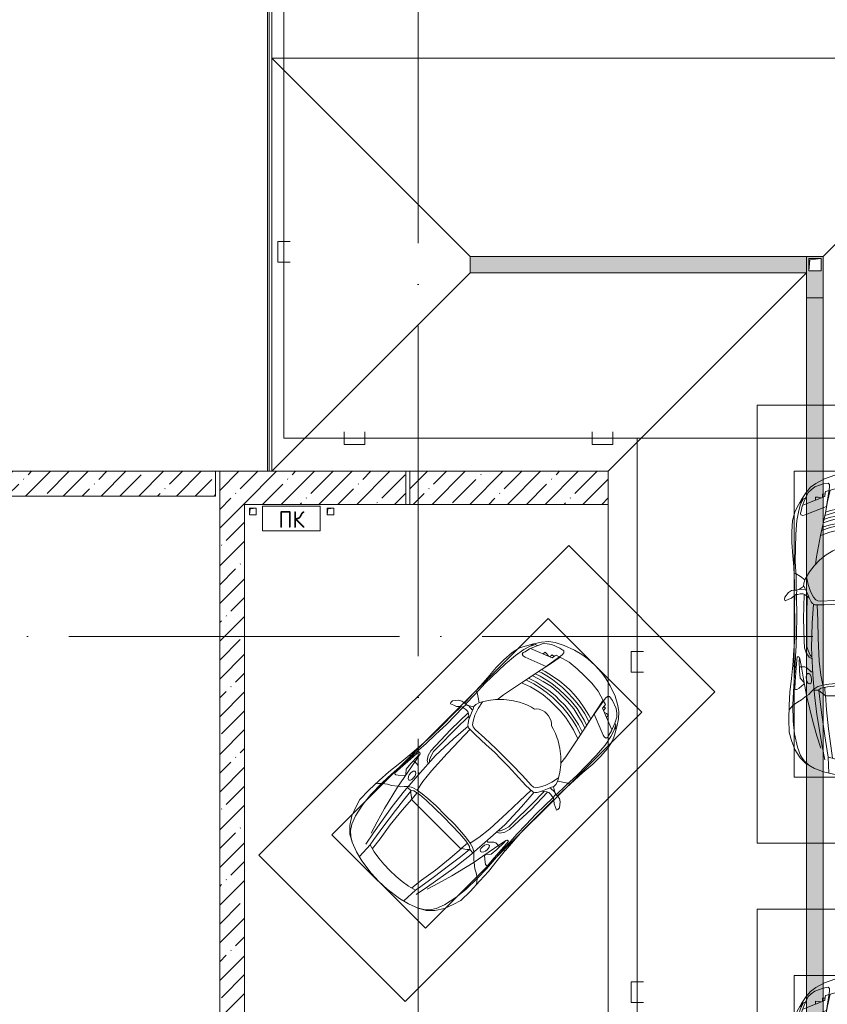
# Model space of a CAD drawing. Header units: millimetres. Extents: x -32229 to 169101, y -13689 to 125138.
# Tile 212 of 256: x 81785 to 91555, y 23700 to 35615. Entities that reach past the tile are written whole.
import ezdxf

# ---------------------------------------------------------------- set-up
doc = ezdxf.new("R2010")
doc.units = ezdxf.units.MM
doc.linetypes.add('ADSK_Линия сетки', pattern=[5000, 4000, -500, 0, -500])
for name, color, linetype, lineweight in [('A-____-NOTE-TEXT', 5, 'Continuous', 18), ('A-DETL-GENF-OTLN', 7, 'Continuous', 18), ('A-FLOR-____-OTLN', 7, 'Continuous', 18), ('A-GENM-____-OTLN', 7, 'Continuous', 18), ('A-WALL-____-MCUT', 7, 'Continuous', 40), ('A-WALL-____-PATT', 7, 'Continuous', 40), ('C-PRKG-____-OTLN', 7, 'Continuous', 18), ('M-EQPM-____-OTLN', 7, 'Continuous', 18), ('S-GRID-____-OTLN', 7, 'Continuous', 9)]:
    doc.layers.add(name, color=color, linetype=linetype, lineweight=lineweight)
doc.layers.add('A-DETL-____-OTLN', color=7, linetype='Continuous', lineweight=9, true_color=0x00a600)
doc.styles.add('GOST Common', font='GOST_Common.ttf', dxfattribs={"height": 200})
pattern_1 = [(45, (0, 0), (-228.0985, 228.0985), []), (45, (228.1, 0), (-228.0985, 228.0985), [403.225, -80.645, 6.706, -73.939])]

# ---------------------------------------------------------------- blocks, each defined once
blk = doc.blocks.new('АР_Машиноместо - 4900x2400_М__5300х2500_-V11--01 ЭМ')
at = {"layer": 'A-DETL-GENF-OTLN', "color": 253, "lineweight": 13, "true_color": 0xaaaaaa}
for p, q in [((1044, -819), (943, -845)), ((1133, -806), (1044, -819)), ((1250, -800), (1133, -806)), ((1250, -800), (1367, -806)), ((1367, -806), (1456, -819)), ((1456, -819), (1557, -845)), ((712, -946), (647, -993)), ((800, -953), (701, -989)), ((816, -891), (712, -946)), ((859, -944), (800, -953)), ((943, -845), (816, -891)), ((878, -959), (859, -944)), ((1557, -845), (1684, -891)), ((1622, -959), (1641, -944)), ((1641, -944), (1700, -953)), ((1684, -891), (1788, -946)), ((1700, -953), (1799, -989)), ((1788, -946), (1853, -993)), ((593, -1057), (539, -1140)), ((618, -1057), (587, -1126)), ((647, -993), (593, -1057)), ((655, -1024), (618, -1057)), ((701, -989), (655, -1024)), ((841, -1226), (878, -991)), ((883, -1027), (854, -1167)), ((1000, -994), (871, -1031)), ((878, -991), (878, -959)), ((1127, -980), (1000, -994)), ((1250, -978), (1127, -980)), ((1250, -978), (1373, -980)), ((1373, -980), (1500, -994)), ((1500, -994), (1629, -1031)), ((1617, -1027), (1646, -1167)), ((1622, -991), (1622, -959)), ((1659, -1226), (1622, -991)), ((1799, -989), (1845, -1024)), ((1845, -1024), (1882, -1057)), ((1853, -993), (1907, -1057)), ((1882, -1057), (1913, -1126)), ((1907, -1057), (1961, -1140)), ((539, -1140), (487, -1232)), ((540, -1160), (516, -1180)), ((561, -1133), (540, -1160)), ((587, -1126), (548, -1220)), ((589, -1122), (561, -1133)), ((854, -1167), (827, -1301)), ((1646, -1167), (1673, -1301)), ((1911, -1122), (1939, -1133)), ((1913, -1126), (1952, -1220)), ((1939, -1133), (1960, -1160)), ((1960, -1160), (1984, -1180)), ((1961, -1140), (2013, -1232)), ((456, -1296), (431, -1397)), ((487, -1232), (456, -1296)), ((535, -1281), (527, -1305)), ((527, -1305), (532, -1326)), ((548, -1220), (535, -1281)), ((581, -1327), (841, -1226)), ((827, -1301), (770, -1576)), ((876, -1279), (828, -1294)), ((925, -1302), (859, -1321)), ((979, -1255), (876, -1279)), ((1007, -1284), (925, -1302)), ((1084, -1236), (979, -1255)), ((1084, -1275), (1007, -1284)), ((1183, -1227), (1084, -1236)), ((1159, -1268), (1084, -1275)), ((1250, -1309), (1148, -1312)), ((1250, -1267), (1159, -1268)), ((1250, -1224), (1183, -1227)), ((1250, -1224), (1317, -1227)), ((1250, -1267), (1341, -1268)), ((1250, -1309), (1352, -1312)), ((1317, -1227), (1416, -1236)), ((1341, -1268), (1416, -1275)), ((1416, -1236), (1521, -1255)), ((1416, -1275), (1493, -1284)), ((1493, -1284), (1575, -1302)), ((1521, -1255), (1624, -1279)), ((1575, -1302), (1641, -1321)), ((1624, -1279), (1672, -1294)), ((1919, -1327), (1659, -1226)), ((1673, -1301), (1730, -1576)), ((1952, -1220), (1965, -1281)), ((1965, -1281), (1973, -1305)), ((1973, -1305), (1968, -1326)), ((2013, -1232), (2044, -1296)), ((2044, -1296), (2069, -1397)), ((431, -1397), (422, -1534)), ((532, -1326), (554, -1333)), ((554, -1333), (581, -1327)), ((871, -1401), (800, -1425)), ((874, -1361), (810, -1383)), ((859, -1321), (820, -1334)), ((945, -1381), (871, -1401)), ((958, -1341), (874, -1361)), ((986, -1426), (887, -1447)), ((1059, -1355), (945, -1381)), ((1035, -1323), (958, -1341)), ((1070, -1410), (986, -1426)), ((1148, -1312), (1035, -1323)), ((1174, -1344), (1059, -1355)), ((1168, -1400), (1070, -1410)), ((1250, -1400), (1168, -1400)), ((1250, -1345), (1174, -1344)), ((1250, -1345), (1326, -1344)), ((1250, -1400), (1332, -1400)), ((1326, -1344), (1441, -1355)), ((1332, -1400), (1430, -1410)), ((1352, -1312), (1465, -1323)), ((1430, -1410), (1514, -1426)), ((1441, -1355), (1555, -1381)), ((1465, -1323), (1542, -1341)), ((1514, -1426), (1613, -1447)), ((1542, -1341), (1626, -1361)), ((1555, -1381), (1629, -1401)), ((1626, -1361), (1690, -1383)), ((1629, -1401), (1700, -1425)), ((1641, -1321), (1680, -1334)), ((1946, -1333), (1919, -1327)), ((1968, -1326), (1946, -1333)), ((2069, -1397), (2078, -1534)), ((422, -1534), (422, -1663)), ((882, -1536), (770, -1576)), ((884, -1481), (782, -1518)), ((887, -1447), (790, -1477)), ((995, -1509), (882, -1536)), ((973, -1460), (884, -1481)), ((1062, -1446), (973, -1460)), ((1060, -1496), (995, -1509)), ((1159, -1489), (1060, -1496)), ((1164, -1435), (1062, -1446)), ((1250, -1488), (1159, -1489)), ((1250, -1435), (1164, -1435)), ((1250, -1435), (1336, -1435)), ((1250, -1488), (1341, -1489)), ((1336, -1435), (1438, -1446)), ((1341, -1489), (1440, -1496)), ((1438, -1446), (1527, -1460)), ((1440, -1496), (1505, -1509)), ((1505, -1509), (1618, -1536)), ((1527, -1460), (1616, -1481)), ((1613, -1447), (1710, -1477)), ((1616, -1481), (1718, -1518)), ((1618, -1536), (1730, -1576)), ((2078, -1534), (2078, -1663)), ((422, -1663), (435, -1821)), ((770, -1576), (718, -1834)), ((1147, -1651), (1124, -1671)), ((1185, -1636), (1147, -1651)), ((1218, -1629), (1185, -1636)), ((1218, -1629), (1250, -1627)), ((1282, -1629), (1250, -1627)), ((1282, -1629), (1315, -1636)), ((1315, -1636), (1353, -1651)), ((1353, -1651), (1376, -1671)), ((1730, -1576), (1782, -1834)), ((2078, -1663), (2065, -1821)), ((917, -1761), (838, -1812)), ((1004, -1721), (917, -1761)), ((1065, -1700), (1004, -1721)), ((1107, -1690), (1065, -1700)), ((1124, -1671), (1107, -1690)), ((1376, -1671), (1393, -1690)), ((1393, -1690), (1435, -1700)), ((1435, -1700), (1496, -1721)), ((1496, -1721), (1583, -1761)), ((1583, -1761), (1662, -1812)), ((435, -1821), (445, -1957)), ((761, -1872), (691, -1942)), ((718, -1834), (706, -1927)), ((838, -1812), (761, -1872)), ((1662, -1812), (1739, -1872)), ((1739, -1872), (1809, -1942)), ((1782, -1834), (1794, -1927)), ((2065, -1821), (2055, -1957)), ((445, -1957), (453, -2159)), ((635, -2015), (581, -2106)), ((691, -1942), (635, -2015)), ((1809, -1942), (1865, -2015)), ((1865, -2015), (1919, -2106)), ((2055, -1957), (2047, -2159)), ((475, -2041), (448, -2034)), ((526, -2075), (475, -2041)), ((579, -2113), (526, -2075)), ((581, -2106), (567, -2154)), ((620, -2169), (600, -2073)), ((1880, -2169), (1900, -2073)), ((1919, -2106), (1933, -2154)), ((1921, -2113), (1974, -2075)), ((1974, -2075), (2025, -2041)), ((2025, -2041), (2052, -2034)), ((382, -2266), (417, -2243)), ((417, -2243), (445, -2239)), ((445, -2239), (482, -2239)), ((453, -2159), (455, -2239)), ((505, -2230), (468, -2239)), ((482, -2236), (479, -2289)), ((537, -2212), (505, -2230)), ((587, -2231), (510, -2227)), ((564, -2195), (537, -2212)), ((567, -2154), (564, -2195)), ((580, -2214), (565, -2186)), ((601, -2263), (580, -2214)), ((634, -2341), (601, -2263)), ((647, -2254), (620, -2169)), ((685, -2322), (647, -2254)), ((1815, -2322), (1853, -2254)), ((1853, -2254), (1880, -2169)), ((1866, -2341), (1899, -2263)), ((1899, -2263), (1920, -2214)), ((1913, -2231), (1990, -2227)), ((1920, -2214), (1935, -2186)), ((1933, -2154), (1936, -2195)), ((1936, -2195), (1963, -2212)), ((1963, -2212), (1995, -2230)), ((1995, -2230), (2032, -2239)), ((2018, -2236), (2021, -2289)), ((2055, -2239), (2018, -2239)), ((2047, -2159), (2045, -2239)), ((2083, -2243), (2055, -2239)), ((2118, -2266), (2083, -2243)), ((333, -2351), (335, -2322)), ((341, -2366), (333, -2351)), ((335, -2322), (382, -2266)), ((384, -2348), (341, -2366)), ((417, -2334), (384, -2348)), ((450, -2306), (417, -2334)), ((470, -2290), (450, -2306)), ((455, -2424), (456, -2301)), ((494, -2289), (470, -2290)), ((523, -2281), (494, -2289)), ((559, -2283), (523, -2281)), ((581, -2296), (559, -2283)), ((631, -2333), (581, -2296)), ((604, -2534), (606, -2315)), ((657, -2380), (634, -2341)), ((673, -2400), (657, -2380)), ((710, -2355), (685, -2322)), ((734, -2369), (710, -2355)), ((773, -2372), (734, -2369)), ((929, -2364), (773, -2372)), ((1115, -2359), (929, -2364)), ((1250, -2358), (1115, -2359)), ((1250, -2358), (1385, -2359)), ((1385, -2359), (1571, -2364)), ((1571, -2364), (1727, -2372)), ((1727, -2372), (1766, -2369)), ((1766, -2369), (1790, -2355)), ((1790, -2355), (1815, -2322)), ((1827, -2400), (1843, -2380)), ((1843, -2380), (1866, -2341)), ((1869, -2333), (1919, -2296)), ((1896, -2534), (1894, -2315)), ((1919, -2296), (1941, -2283)), ((1941, -2283), (1977, -2281)), ((1977, -2281), (2006, -2289)), ((2006, -2289), (2030, -2290)), ((2030, -2290), (2050, -2306)), ((2045, -2424), (2044, -2301)), ((2050, -2306), (2083, -2334)), ((2083, -2334), (2116, -2348)), ((2116, -2348), (2159, -2366)), ((2165, -2322), (2118, -2266)), ((2159, -2366), (2167, -2351)), ((2167, -2351), (2165, -2322)), ((457, -2614), (455, -2424)), ((685, -2406), (668, -2638)), ((701, -2415), (673, -2400)), ((814, -2417), (701, -2415)), ((999, -2409), (814, -2417)), ((1133, -2405), (999, -2409)), ((1250, -2407), (1133, -2405)), ((1250, -2407), (1367, -2405)), ((1367, -2405), (1501, -2409)), ((1501, -2409), (1686, -2417)), ((1686, -2417), (1799, -2415)), ((1799, -2415), (1827, -2400)), ((1815, -2406), (1832, -2638)), ((2043, -2614), (2045, -2424)), ((456, -2818), (457, -2614)), ((604, -2851), (604, -2534)), ((1896, -2851), (1896, -2534)), ((2044, -2818), (2043, -2614)), ((668, -2638), (659, -2936)), ((1832, -2638), (1841, -2936)), ((446, -2965), (456, -2818)), ((604, -2919), (604, -2851)), ((1896, -2919), (1896, -2851)), ((2054, -2965), (2044, -2818)), ((433, -3149), (446, -2965)), ((619, -2967), (604, -2919)), ((644, -3025), (619, -2967)), ((659, -2936), (676, -3260)), ((1841, -2936), (1824, -3260)), ((1856, -3025), (1881, -2967)), ((1881, -2967), (1896, -2919)), ((2067, -3149), (2054, -2965)), ((481, -3085), (475, -3180)), ((486, -3046), (481, -3085)), ((504, -3047), (486, -3046)), ((512, -3061), (504, -3047)), ((511, -3095), (512, -3061)), ((515, -3214), (511, -3095)), ((665, -3046), (644, -3025)), ((1835, -3046), (1856, -3025)), ((1985, -3214), (1989, -3095)), ((1988, -3061), (1996, -3047)), ((1989, -3095), (1988, -3061)), ((1996, -3047), (2014, -3046)), ((2014, -3046), (2019, -3085)), ((2019, -3085), (2025, -3180)), ((416, -3306), (433, -3149)), ((457, -3174), (433, -3148)), ((475, -3174), (457, -3174)), ((475, -3180), (462, -3347)), ((558, -3165), (514, -3168)), ((522, -3303), (515, -3214)), ((579, -3168), (558, -3165)), ((602, -3179), (579, -3168)), ((654, -3228), (602, -3179)), ((1846, -3228), (1898, -3179)), ((1898, -3179), (1921, -3168)), ((1921, -3168), (1942, -3165)), ((1942, -3165), (1986, -3168)), ((1978, -3303), (1985, -3214)), ((2025, -3174), (2043, -3174)), ((2025, -3180), (2038, -3347)), ((2043, -3174), (2067, -3148)), ((2084, -3306), (2067, -3148)), ((397, -3474), (416, -3306)), ((565, -3350), (522, -3303)), ((600, -3262), (594, -3293)), ((594, -3293), (597, -3327)), ((597, -3327), (605, -3347)), ((612, -3246), (600, -3262)), ((627, -3246), (612, -3246)), ((643, -3260), (627, -3246)), ((657, -3286), (643, -3260)), ((675, -3228), (654, -3228)), ((661, -3321), (657, -3286)), ((659, -3344), (661, -3321)), ((676, -3260), (696, -3503)), ((1824, -3260), (1804, -3503)), ((1825, -3228), (1846, -3228)), ((1839, -3321), (1843, -3286)), ((1841, -3344), (1839, -3321)), ((1843, -3286), (1857, -3260)), ((1857, -3260), (1873, -3246)), ((1873, -3246), (1888, -3246)), ((1888, -3246), (1900, -3262)), ((1903, -3327), (1895, -3347)), ((1900, -3262), (1906, -3293)), ((1906, -3293), (1903, -3327)), ((1935, -3350), (1978, -3303)), ((2103, -3474), (2084, -3306)), ((462, -3347), (457, -3435)), ((457, -3435), (466, -3441)), ((466, -3441), (482, -3439)), ((482, -3439), (508, -3423)), ((508, -3423), (567, -3375)), ((570, -3361), (565, -3350)), ((567, -3375), (570, -3361)), ((605, -3347), (620, -3369)), ((620, -3369), (639, -3373)), ((639, -3373), (654, -3361)), ((654, -3361), (659, -3344)), ((690, -3434), (655, -3470)), ((744, -3447), (691, -3447)), ((773, -3424), (744, -3447)), ((744, -3447), (773, -3472)), ((811, -3415), (773, -3424)), ((853, -3407), (811, -3415)), ((826, -3512), (821, -3413)), ((965, -3398), (853, -3407)), ((1103, -3394), (965, -3398)), ((1250, -3391), (1103, -3394)), ((1250, -3391), (1397, -3394)), ((1397, -3394), (1535, -3398)), ((1535, -3398), (1647, -3407)), ((1647, -3407), (1689, -3415)), ((1674, -3512), (1679, -3413)), ((1689, -3415), (1727, -3424)), ((1727, -3424), (1756, -3447)), ((1756, -3447), (1727, -3472)), ((1756, -3447), (1809, -3447)), ((1810, -3434), (1845, -3470)), ((1846, -3361), (1841, -3344)), ((1861, -3373), (1846, -3361)), ((1880, -3369), (1861, -3373)), ((1895, -3347), (1880, -3369)), ((1930, -3361), (1935, -3350)), ((1933, -3375), (1930, -3361)), ((1992, -3423), (1933, -3375)), ((2018, -3439), (1992, -3423)), ((2034, -3441), (2018, -3439)), ((2043, -3435), (2034, -3441)), ((2038, -3347), (2043, -3435)), ((390, -3630), (397, -3474)), ((538, -3567), (491, -3594)), ((598, -3519), (538, -3567)), ((625, -3501), (598, -3519)), ((655, -3470), (625, -3501)), ((773, -3472), (826, -3512)), ((840, -3688), (827, -3510)), ((1250, -3520), (827, -3517)), ((1250, -3520), (1673, -3517)), ((1660, -3688), (1673, -3510)), ((1727, -3472), (1674, -3512)), ((1845, -3470), (1875, -3501)), ((1875, -3501), (1902, -3519)), ((1902, -3519), (1962, -3567)), ((1962, -3567), (2009, -3594)), ((2110, -3630), (2103, -3474)), ((384, -3803), (390, -3630)), ((404, -3666), (388, -3688)), ((439, -3630), (404, -3666)), ((491, -3594), (439, -3630)), ((864, -3917), (840, -3688)), ((1636, -3917), (1660, -3688)), ((2009, -3594), (2061, -3630)), ((2061, -3630), (2096, -3666)), ((2096, -3666), (2112, -3688)), ((2116, -3803), (2110, -3630)), ((387, -3958), (384, -3803)), ((2113, -3958), (2116, -3803)), ((894, -4122), (864, -3917)), ((1606, -4122), (1636, -3917)), ((416, -4059), (387, -3958)), ((2084, -4059), (2113, -3958)), ((459, -4167), (416, -4059)), ((522, -4268), (459, -4167)), ((914, -4272), (894, -4122)), ((1586, -4272), (1606, -4122)), ((1978, -4268), (2041, -4167)), ((2041, -4167), (2084, -4059)), ((596, -4341), (522, -4268)), ((955, -4284), (861, -4259)), ((861, -4260), (869, -4451)), ((1050, -4297), (955, -4284)), ((1450, -4297), (1545, -4284)), ((1545, -4284), (1639, -4259)), ((1639, -4260), (1631, -4451)), ((1904, -4341), (1978, -4268)), ((686, -4392), (596, -4341)), ((804, -4437), (686, -4392)), ((1146, -4307), (1050, -4297)), ((1250, -4312), (1146, -4307)), ((1250, -4312), (1354, -4307)), ((1354, -4307), (1450, -4297)), ((1696, -4437), (1814, -4392)), ((1814, -4392), (1904, -4341)), ((927, -4467), (804, -4437)), ((1115, -4493), (927, -4467)), ((1250, -4500), (1115, -4493)), ((1250, -4500), (1385, -4493)), ((1385, -4493), (1573, -4467)), ((1573, -4467), (1696, -4437))]:
    blk.add_line(p, q, dxfattribs=at)
at = {"layer": 'A-DETL-GENF-OTLN', "color": 254, "lineweight": 13, "true_color": 0xd4d4d4}
for p, q in [((824, -1064), (819, -1103)), ((828, -1045), (824, -1064)), ((871, -1032), (828, -1045)), ((1629, -1032), (1672, -1045)), ((1672, -1045), (1676, -1064)), ((1676, -1064), (1681, -1103)), ((562, -1132), (528, -1199)), ((819, -1103), (554, -1208)), ((709, -1113), (708, -1147)), ((738, -1114), (709, -1113)), ((773, -1121), (738, -1114)), ((793, -1076), (791, -1115)), ((823, -1074), (793, -1076)), ((1677, -1074), (1707, -1076)), ((1681, -1103), (1946, -1208)), ((1707, -1076), (1709, -1115)), ((1727, -1121), (1762, -1114)), ((1762, -1114), (1791, -1113)), ((1791, -1113), (1792, -1147)), ((1938, -1132), (1972, -1199)), ((507, -1274), (483, -1396)), ((528, -1199), (507, -1274)), ((1972, -1199), (1993, -1274)), ((1993, -1274), (2017, -1396)), ((483, -1396), (471, -1561)), ((2017, -1396), (2029, -1561)), ((471, -1561), (463, -1890)), ((2029, -1561), (2037, -1890)), ((463, -1890), (472, -2078)), ((2037, -1890), (2028, -2078)), ((472, -2078), (474, -2239)), ((2028, -2078), (2026, -2239)), ((483, -2571), (478, -2290)), ((571, -2291), (564, -2581)), ((1929, -2291), (1936, -2581)), ((2017, -2571), (2022, -2290)), ((728, -2416), (734, -2607)), ((1772, -2416), (1766, -2607)), ((478, -2755), (483, -2571)), ((564, -2581), (572, -2853)), ((734, -2607), (738, -2818)), ((1766, -2607), (1762, -2818)), ((1936, -2581), (1928, -2853)), ((2022, -2755), (2017, -2571)), ((474, -2914), (478, -2755)), ((572, -2853), (576, -2937)), ((738, -2818), (753, -3099)), ((1762, -2818), (1747, -3099)), ((1928, -2853), (1924, -2937)), ((2026, -2914), (2022, -2755)), ((466, -3036), (474, -2914)), ((576, -2937), (595, -2998)), ((1924, -2937), (1905, -2998)), ((2034, -3036), (2026, -2914)), ((462, -3137), (466, -3036)), ((512, -3053), (533, -3146)), ((595, -2998), (629, -3048)), ((629, -3048), (667, -3070)), ((1871, -3048), (1833, -3070)), ((1905, -2998), (1871, -3048)), ((1988, -3053), (1967, -3146)), ((2038, -3137), (2034, -3036)), ((440, -3469), (462, -3137)), ((533, -3146), (564, -3316)), ((753, -3099), (772, -3268)), ((1747, -3099), (1728, -3268)), ((1967, -3146), (1936, -3316)), ((2060, -3469), (2038, -3137)), ((564, -3316), (602, -3530)), ((772, -3268), (797, -3388)), ((1728, -3268), (1703, -3388)), ((1936, -3316), (1898, -3530)), ((735, -3406), (688, -3436)), ((797, -3388), (735, -3406)), ((749, -3451), (765, -3589)), ((870, -3377), (797, -3388)), ((957, -3369), (870, -3377)), ((1093, -3361), (957, -3369)), ((1250, -3361), (1093, -3361)), ((1250, -3361), (1407, -3361)), ((1407, -3361), (1543, -3369)), ((1543, -3369), (1630, -3377)), ((1630, -3377), (1703, -3388)), ((1703, -3388), (1765, -3406)), ((1751, -3451), (1735, -3589)), ((1765, -3406), (1812, -3436)), ((434, -3624), (440, -3469)), ((602, -3530), (674, -3827)), ((696, -3503), (723, -3742)), ((1804, -3503), (1777, -3742)), ((1898, -3530), (1826, -3827)), ((2066, -3624), (2060, -3469)), ((439, -3823), (434, -3624)), ((765, -3589), (786, -3747)), ((1735, -3589), (1714, -3747)), ((2061, -3823), (2066, -3624)), ((723, -3742), (787, -4128)), ((786, -3747), (819, -4001)), ((1714, -3747), (1681, -4001)), ((1777, -3742), (1713, -4128)), ((455, -3977), (439, -3823)), ((674, -3827), (723, -4002)), ((1826, -3827), (1777, -4002)), ((2045, -3977), (2061, -3823)), ((489, -4138), (455, -3977)), ((723, -4002), (772, -4150)), ((819, -4001), (849, -4183)), ((1681, -4001), (1651, -4183)), ((1777, -4002), (1728, -4150)), ((2011, -4138), (2045, -3977)), ((528, -4240), (489, -4138)), ((787, -4128), (821, -4290)), ((1713, -4128), (1679, -4290)), ((1972, -4240), (2011, -4138)), ((571, -4303), (528, -4240)), ((849, -4183), (861, -4260)), ((1651, -4183), (1639, -4260)), ((1929, -4303), (1972, -4240)), ((625, -4355), (571, -4303)), ((696, -4396), (625, -4355)), ((1804, -4396), (1875, -4355)), ((1875, -4355), (1929, -4303))]:
    blk.add_line(p, q, dxfattribs=at)
at = {"layer": 'C-PRKG-____-OTLN', "color": 253, "lineweight": 13, "true_color": 0xaaaaaa}
for p, q in [((2500, 0), (0, 0)), ((0, 0), (0, -5300)), ((2500, 0), (2500, -5300)), ((450, -800), (450, -4500)), ((450, -800), (2050, -800)), ((2050, -800), (2050, -4500)), ((450, -4500), (2050, -4500)), ((2500, -5300), (0, -5300))]:
    blk.add_line(p, q, dxfattribs=at)
blk = doc.blocks.new('АР_Лоток - 200х100h_ЛВ1-7518962--01 ЭМ')
at = {"layer": 'M-EQPM-____-OTLN', "lineweight": 13, "true_color": 0xf3f3f3}
blk.add_hatch(color=7, dxfattribs=at).paths.add_polyline_path([(20700, -100), (20700, 100), (0, 100), (0, -100), (17987, -100)])
at = {"layer": 'M-EQPM-____-OTLN', "color": 253, "lineweight": 13, "true_color": 0xaaaaaa}
blk.add_line((0, 100), (0, -100), dxfattribs=at)
blk = doc.blocks.new('АР_Лоток - 200х100h_ЛВ1-7189406--01 ЭМ')
at = {"layer": 'M-EQPM-____-OTLN', "lineweight": 13, "true_color": 0xf3f3f3}
blk.add_hatch(color=7, dxfattribs=at).paths.add_polyline_path([(4070, -100), (4070, 100), (0, 100), (0, -100), (1970, -100)])
at = {"layer": 'M-EQPM-____-OTLN', "color": 253, "lineweight": 13, "true_color": 0xaaaaaa}
blk.add_line((4070, -100), (4070, 100), dxfattribs=at)
blk = doc.blocks.new('АР_Канал вертикальный прямоугольный - ПК-V49--01 ЭМ')
at = {"layer": 'M-EQPM-____-OTLN', "color": 253, "lineweight": 13, "true_color": 0xaaaaaa}
for p, q in [((350, 150), (-350, 150)), ((-350, 150), (-350, -150)), ((-350, -150), (-350, 150)), ((-350, 150), (350, 150)), ((350, -150), (350, 150)), ((350, 150), (350, -150)), ((-350, -150), (350, -150)), ((350, -150), (-350, -150))]:
    blk.add_line(p, q, dxfattribs=at)
blk = doc.blocks.new('АР_Канал вертикальный прямоугольный - ВК-5405369--01 ЭМ')
at = {"layer": 'M-EQPM-____-OTLN', "color": 253, "lineweight": 13, "true_color": 0xaaaaaa}
for p, q in [((75, 75), (-75, 75)), ((-75, 75), (-75, -75)), ((75, 75), (-75, 75)), ((-75, 75), (-75, -75)), ((-75, -75), (-75, 75)), ((-75, 75), (75, 75)), ((-75, -75), (-60, 60)), ((-75, -75), (-60, 60)), ((-60, 60), (75, 75)), ((-60, 60), (75, 75)), ((75, -75), (75, 75)), ((75, 75), (75, -75)), ((-75, -75), (75, -75)), ((75, -75), (-75, -75))]:
    blk.add_line(p, q, dxfattribs=at)
blk = doc.blocks.new('АР_Канал вертикальный прямоугольный - АПТ-5386077--01 ЭМ')
at = {"layer": 'M-EQPM-____-OTLN', "color": 253, "lineweight": 13, "true_color": 0xaaaaaa}
for p, q in [((40, 40), (-40, 40)), ((-40, 40), (-40, -40)), ((40, 40), (-40, 40)), ((-40, 40), (-40, -40)), ((-40, -40), (-40, 40)), ((-40, 40), (40, 40)), ((-40, -40), (-32, 32)), ((-40, -40), (-32, 32)), ((-32, 32), (40, 40)), ((-32, 32), (40, 40)), ((40, -40), (40, 40)), ((40, 40), (40, -40)), ((-40, -40), (40, -40)), ((40, -40), (-40, -40))]:
    blk.add_line(p, q, dxfattribs=at)
blk = doc.blocks.new('АР_Лоток - 200х100h-4193532--01 ЭМ')
at = {"layer": 'M-EQPM-____-OTLN', "lineweight": 13, "true_color": 0xf3f3f3}
h = blk.add_hatch(color=7, dxfattribs=at)
h.paths.add_polyline_path([(500, 100), (0, 100), (0, -100), (500, -100)])
h.paths.add_polyline_path([(175, -75), (25, -75), (25, 75), (175, 75), (175, -60)])
at = {"layer": 'M-EQPM-____-OTLN', "color": 253, "lineweight": 13, "true_color": 0xaaaaaa}
for p, q in [((500, -100), (500, 100)), ((0, -100), (200, -100))]:
    blk.add_line(p, q, dxfattribs=at)
blk = doc.blocks.new('АР-Заполнение деф_ шва - Д_ш_-4338033--01 ЭМ')
at = {"layer": 'A-GENM-____-OTLN', "color": 253, "lineweight": 13, "true_color": 0xaaaaaa}
for p, q in [((0, 25), (39975, 25)), ((0, -25), (39975, -25))]:
    blk.add_line(p, q, dxfattribs=at)
blk = doc.blocks.new('АР_Машиноместо - 4900x2400_М__5300х2500_-3113489--01 ЭМ')
at = {"layer": 'A-DETL-GENF-OTLN', "color": 253, "lineweight": 13, "true_color": 0xaaaaaa}
for p, q in [((804, 4437), (686, 4392)), ((927, 4467), (804, 4437)), ((861, 4260), (869, 4451)), ((1115, 4493), (927, 4467)), ((1250, 4500), (1115, 4493)), ((1250, 4500), (1385, 4493)), ((1385, 4493), (1573, 4467)), ((1573, 4467), (1696, 4437)), ((1639, 4260), (1631, 4451)), ((1696, 4437), (1814, 4392)), ((596, 4341), (522, 4268)), ((686, 4392), (596, 4341)), ((1050, 4297), (955, 4284)), ((1146, 4307), (1050, 4297)), ((1250, 4312), (1146, 4307)), ((1250, 4312), (1354, 4307)), ((1354, 4307), (1450, 4297)), ((1450, 4297), (1545, 4284)), ((1814, 4392), (1904, 4341)), ((1904, 4341), (1978, 4268)), ((522, 4268), (459, 4167)), ((955, 4284), (861, 4259)), ((914, 4272), (894, 4122)), ((1545, 4284), (1639, 4259)), ((1586, 4272), (1606, 4122)), ((1978, 4268), (2041, 4167)), ((416, 4059), (387, 3958)), ((459, 4167), (416, 4059)), ((894, 4122), (864, 3917)), ((1606, 4122), (1636, 3917)), ((2041, 4167), (2084, 4059)), ((2084, 4059), (2113, 3958)), ((387, 3958), (384, 3803)), ((2113, 3958), (2116, 3803)), ((864, 3917), (840, 3688)), ((1636, 3917), (1660, 3688)), ((384, 3803), (390, 3630)), ((2116, 3803), (2110, 3630)), ((404, 3666), (388, 3688)), ((390, 3630), (397, 3474)), ((439, 3630), (404, 3666)), ((491, 3594), (439, 3630)), ((538, 3567), (491, 3594)), ((840, 3688), (827, 3510)), ((1660, 3688), (1673, 3510)), ((1962, 3567), (2009, 3594)), ((2009, 3594), (2061, 3630)), ((2061, 3630), (2096, 3666)), ((2096, 3666), (2112, 3688)), ((2110, 3630), (2103, 3474)), ((397, 3474), (416, 3306)), ((598, 3519), (538, 3567)), ((625, 3501), (598, 3519)), ((655, 3470), (625, 3501)), ((690, 3434), (655, 3470)), ((676, 3260), (696, 3503)), ((744, 3447), (773, 3472)), ((773, 3472), (826, 3512)), ((826, 3512), (821, 3413)), ((1250, 3520), (827, 3517)), ((1250, 3520), (1673, 3517)), ((1674, 3512), (1679, 3413)), ((1727, 3472), (1674, 3512)), ((1756, 3447), (1727, 3472)), ((1824, 3260), (1804, 3503)), ((1810, 3434), (1845, 3470)), ((1845, 3470), (1875, 3501)), ((1875, 3501), (1902, 3519)), ((1902, 3519), (1962, 3567)), ((2103, 3474), (2084, 3306)), ((457, 3435), (466, 3441)), ((462, 3347), (457, 3435)), ((475, 3180), (462, 3347)), ((466, 3441), (482, 3439)), ((482, 3439), (508, 3423)), ((508, 3423), (567, 3375)), ((565, 3350), (522, 3303)), ((570, 3361), (565, 3350)), ((567, 3375), (570, 3361)), ((597, 3327), (605, 3347)), ((605, 3347), (620, 3369)), ((620, 3369), (639, 3373)), ((639, 3373), (654, 3361)), ((654, 3361), (659, 3344)), ((659, 3344), (661, 3321)), ((744, 3447), (691, 3447)), ((773, 3424), (744, 3447)), ((811, 3415), (773, 3424)), ((853, 3407), (811, 3415)), ((965, 3398), (853, 3407)), ((1103, 3394), (965, 3398)), ((1250, 3391), (1103, 3394)), ((1250, 3391), (1397, 3394)), ((1397, 3394), (1535, 3398)), ((1535, 3398), (1647, 3407)), ((1647, 3407), (1689, 3415)), ((1689, 3415), (1727, 3424)), ((1727, 3424), (1756, 3447)), ((1756, 3447), (1809, 3447)), ((1841, 3344), (1839, 3321)), ((1846, 3361), (1841, 3344)), ((1861, 3373), (1846, 3361)), ((1880, 3369), (1861, 3373)), ((1895, 3347), (1880, 3369)), ((1903, 3327), (1895, 3347)), ((1933, 3375), (1930, 3361)), ((1930, 3361), (1935, 3350)), ((1992, 3423), (1933, 3375)), ((1935, 3350), (1978, 3303)), ((2018, 3439), (1992, 3423)), ((2034, 3441), (2018, 3439)), ((2025, 3180), (2038, 3347)), ((2043, 3435), (2034, 3441)), ((2038, 3347), (2043, 3435)), ((416, 3306), (433, 3149)), ((522, 3303), (515, 3214)), ((594, 3293), (597, 3327)), ((600, 3262), (594, 3293)), ((612, 3246), (600, 3262)), ((654, 3228), (602, 3179)), ((627, 3246), (612, 3246)), ((643, 3260), (627, 3246)), ((657, 3286), (643, 3260)), ((675, 3228), (654, 3228)), ((661, 3321), (657, 3286)), ((659, 2936), (676, 3260)), ((1841, 2936), (1824, 3260)), ((1825, 3228), (1846, 3228)), ((1839, 3321), (1843, 3286)), ((1843, 3286), (1857, 3260)), ((1846, 3228), (1898, 3179)), ((1857, 3260), (1873, 3246)), ((1873, 3246), (1888, 3246)), ((1888, 3246), (1900, 3262)), ((1900, 3262), (1906, 3293)), ((1906, 3293), (1903, 3327)), ((1978, 3303), (1985, 3214)), ((2084, 3306), (2067, 3148)), ((457, 3174), (433, 3148)), ((433, 3149), (446, 2965)), ((475, 3174), (457, 3174)), ((481, 3085), (475, 3180)), ((515, 3214), (511, 3095)), ((558, 3165), (514, 3168)), ((579, 3168), (558, 3165)), ((602, 3179), (579, 3168)), ((1898, 3179), (1921, 3168)), ((1921, 3168), (1942, 3165)), ((1942, 3165), (1986, 3168)), ((1985, 3214), (1989, 3095)), ((2019, 3085), (2025, 3180)), ((2025, 3174), (2043, 3174)), ((2043, 3174), (2067, 3148)), ((2067, 3149), (2054, 2965)), ((486, 3046), (481, 3085)), ((504, 3047), (486, 3046)), ((512, 3061), (504, 3047)), ((511, 3095), (512, 3061)), ((644, 3025), (619, 2967)), ((665, 3046), (644, 3025)), ((1835, 3046), (1856, 3025)), ((1856, 3025), (1881, 2967)), ((1989, 3095), (1988, 3061)), ((1988, 3061), (1996, 3047)), ((1996, 3047), (2014, 3046)), ((2014, 3046), (2019, 3085)), ((446, 2965), (456, 2818)), ((619, 2967), (604, 2919)), ((604, 2919), (604, 2851)), ((668, 2638), (659, 2936)), ((1832, 2638), (1841, 2936)), ((1881, 2967), (1896, 2919)), ((1896, 2919), (1896, 2851)), ((2054, 2965), (2044, 2818)), ((456, 2818), (457, 2614)), ((604, 2851), (604, 2534)), ((1896, 2851), (1896, 2534)), ((2044, 2818), (2043, 2614)), ((685, 2406), (668, 2638)), ((1815, 2406), (1832, 2638)), ((457, 2614), (455, 2424)), ((604, 2534), (606, 2315)), ((1896, 2534), (1894, 2315)), ((2043, 2614), (2045, 2424)), ((455, 2424), (456, 2301)), ((673, 2400), (657, 2380)), ((701, 2415), (673, 2400)), ((814, 2417), (701, 2415)), ((999, 2409), (814, 2417)), ((1133, 2405), (999, 2409)), ((1250, 2407), (1133, 2405)), ((1250, 2407), (1367, 2405)), ((1367, 2405), (1501, 2409)), ((1501, 2409), (1686, 2417)), ((1686, 2417), (1799, 2415)), ((1799, 2415), (1827, 2400)), ((1827, 2400), (1843, 2380)), ((2045, 2424), (2044, 2301)), ((341, 2366), (333, 2351)), ((333, 2351), (335, 2322)), ((335, 2322), (382, 2266)), ((384, 2348), (341, 2366)), ((382, 2266), (417, 2243)), ((417, 2334), (384, 2348)), ((450, 2306), (417, 2334)), ((470, 2290), (450, 2306)), ((494, 2289), (470, 2290)), ((482, 2236), (479, 2289)), ((523, 2281), (494, 2289)), ((559, 2283), (523, 2281)), ((581, 2296), (559, 2283)), ((631, 2333), (581, 2296)), ((634, 2341), (601, 2263)), ((657, 2380), (634, 2341)), ((685, 2322), (647, 2254)), ((710, 2355), (685, 2322)), ((734, 2369), (710, 2355)), ((773, 2372), (734, 2369)), ((929, 2364), (773, 2372)), ((1115, 2359), (929, 2364)), ((1250, 2358), (1115, 2359)), ((1250, 2358), (1385, 2359)), ((1385, 2359), (1571, 2364)), ((1571, 2364), (1727, 2372)), ((1727, 2372), (1766, 2369)), ((1766, 2369), (1790, 2355)), ((1790, 2355), (1815, 2322)), ((1815, 2322), (1853, 2254)), ((1843, 2380), (1866, 2341)), ((1866, 2341), (1899, 2263)), ((1869, 2333), (1919, 2296)), ((1919, 2296), (1941, 2283)), ((1941, 2283), (1977, 2281)), ((1977, 2281), (2006, 2289)), ((2006, 2289), (2030, 2290)), ((2018, 2236), (2021, 2289)), ((2030, 2290), (2050, 2306)), ((2050, 2306), (2083, 2334)), ((2083, 2334), (2116, 2348)), ((2118, 2266), (2083, 2243)), ((2116, 2348), (2159, 2366)), ((2165, 2322), (2118, 2266)), ((2159, 2366), (2167, 2351)), ((2167, 2351), (2165, 2322)), ((417, 2243), (445, 2239)), ((445, 2239), (482, 2239)), ((445, 1957), (453, 2159)), ((453, 2159), (455, 2239)), ((505, 2230), (468, 2239)), ((537, 2212), (505, 2230)), ((587, 2231), (510, 2227)), ((564, 2195), (537, 2212)), ((567, 2154), (564, 2195)), ((580, 2214), (565, 2186)), ((581, 2106), (567, 2154)), ((601, 2263), (580, 2214)), ((620, 2169), (600, 2073)), ((647, 2254), (620, 2169)), ((1853, 2254), (1880, 2169)), ((1880, 2169), (1900, 2073)), ((1899, 2263), (1920, 2214)), ((1913, 2231), (1990, 2227)), ((1919, 2106), (1933, 2154)), ((1920, 2214), (1935, 2186)), ((1933, 2154), (1936, 2195)), ((1936, 2195), (1963, 2212)), ((1963, 2212), (1995, 2230)), ((1995, 2230), (2032, 2239)), ((2055, 2239), (2018, 2239)), ((2047, 2159), (2045, 2239)), ((2055, 1957), (2047, 2159)), ((2083, 2243), (2055, 2239)), ((475, 2041), (448, 2034)), ((526, 2075), (475, 2041)), ((579, 2113), (526, 2075)), ((635, 2015), (581, 2106)), ((1865, 2015), (1919, 2106)), ((1921, 2113), (1974, 2075)), ((1974, 2075), (2025, 2041)), ((2025, 2041), (2052, 2034)), ((435, 1821), (445, 1957)), ((691, 1942), (635, 2015)), ((761, 1872), (691, 1942)), ((718, 1834), (706, 1927)), ((1739, 1872), (1809, 1942)), ((1782, 1834), (1794, 1927)), ((1809, 1942), (1865, 2015)), ((2065, 1821), (2055, 1957)), ((422, 1663), (435, 1821)), ((770, 1576), (718, 1834)), ((838, 1812), (761, 1872)), ((917, 1761), (838, 1812)), ((1583, 1761), (1662, 1812)), ((1662, 1812), (1739, 1872)), ((1730, 1576), (1782, 1834)), ((2078, 1663), (2065, 1821)), ((1004, 1721), (917, 1761)), ((1065, 1700), (1004, 1721)), ((1107, 1690), (1065, 1700)), ((1124, 1671), (1107, 1690)), ((1147, 1651), (1124, 1671)), ((1353, 1651), (1376, 1671)), ((1376, 1671), (1393, 1690)), ((1393, 1690), (1435, 1700)), ((1435, 1700), (1496, 1721)), ((1496, 1721), (1583, 1761)), ((422, 1534), (422, 1663)), ((827, 1301), (770, 1576)), ((882, 1536), (770, 1576)), ((1185, 1636), (1147, 1651)), ((1218, 1629), (1185, 1636)), ((1218, 1629), (1250, 1627)), ((1282, 1629), (1250, 1627)), ((1282, 1629), (1315, 1636)), ((1315, 1636), (1353, 1651)), ((1618, 1536), (1730, 1576)), ((1673, 1301), (1730, 1576)), ((2078, 1534), (2078, 1663)), ((431, 1397), (422, 1534)), ((884, 1481), (782, 1518)), ((887, 1447), (790, 1477)), ((995, 1509), (882, 1536)), ((973, 1460), (884, 1481)), ((986, 1426), (887, 1447)), ((1062, 1446), (973, 1460)), ((1060, 1496), (995, 1509)), ((1159, 1489), (1060, 1496)), ((1164, 1435), (1062, 1446)), ((1250, 1488), (1159, 1489)), ((1250, 1435), (1164, 1435)), ((1250, 1488), (1341, 1489)), ((1250, 1435), (1336, 1435)), ((1336, 1435), (1438, 1446)), ((1341, 1489), (1440, 1496)), ((1438, 1446), (1527, 1460)), ((1440, 1496), (1505, 1509)), ((1505, 1509), (1618, 1536)), ((1514, 1426), (1613, 1447)), ((1527, 1460), (1616, 1481)), ((1613, 1447), (1710, 1477)), ((1616, 1481), (1718, 1518)), ((2069, 1397), (2078, 1534)), ((456, 1296), (431, 1397)), ((527, 1305), (532, 1326)), ((532, 1326), (554, 1333)), ((554, 1333), (581, 1327)), ((581, 1327), (841, 1226)), ((871, 1401), (800, 1425)), ((874, 1361), (810, 1383)), ((859, 1321), (820, 1334)), ((925, 1302), (859, 1321)), ((945, 1381), (871, 1401)), ((958, 1341), (874, 1361)), ((1059, 1355), (945, 1381)), ((1035, 1323), (958, 1341)), ((1070, 1410), (986, 1426)), ((1148, 1312), (1035, 1323)), ((1174, 1344), (1059, 1355)), ((1168, 1400), (1070, 1410)), ((1250, 1309), (1148, 1312)), ((1250, 1400), (1168, 1400)), ((1250, 1345), (1174, 1344)), ((1250, 1400), (1332, 1400)), ((1250, 1345), (1326, 1344)), ((1250, 1309), (1352, 1312)), ((1326, 1344), (1441, 1355)), ((1332, 1400), (1430, 1410)), ((1352, 1312), (1465, 1323)), ((1430, 1410), (1514, 1426)), ((1441, 1355), (1555, 1381)), ((1465, 1323), (1542, 1341)), ((1542, 1341), (1626, 1361)), ((1555, 1381), (1629, 1401)), ((1575, 1302), (1641, 1321)), ((1626, 1361), (1690, 1383)), ((1629, 1401), (1700, 1425)), ((1641, 1321), (1680, 1334)), ((1919, 1327), (1659, 1226)), ((1946, 1333), (1919, 1327)), ((1968, 1326), (1946, 1333)), ((1973, 1305), (1968, 1326)), ((2044, 1296), (2069, 1397)), ((487, 1232), (456, 1296)), ((539, 1140), (487, 1232)), ((535, 1281), (527, 1305)), ((548, 1220), (535, 1281)), ((587, 1126), (548, 1220)), ((854, 1167), (827, 1301)), ((876, 1279), (828, 1294)), ((841, 1226), (878, 991)), ((979, 1255), (876, 1279)), ((1007, 1284), (925, 1302)), ((1084, 1236), (979, 1255)), ((1084, 1275), (1007, 1284)), ((1159, 1268), (1084, 1275)), ((1183, 1227), (1084, 1236)), ((1250, 1267), (1159, 1268)), ((1250, 1224), (1183, 1227)), ((1250, 1267), (1341, 1268)), ((1250, 1224), (1317, 1227)), ((1317, 1227), (1416, 1236)), ((1341, 1268), (1416, 1275)), ((1416, 1275), (1493, 1284)), ((1416, 1236), (1521, 1255)), ((1493, 1284), (1575, 1302)), ((1521, 1255), (1624, 1279)), ((1659, 1226), (1622, 991)), ((1624, 1279), (1672, 1294)), ((1646, 1167), (1673, 1301)), ((1913, 1126), (1952, 1220)), ((1952, 1220), (1965, 1281)), ((1961, 1140), (2013, 1232)), ((1965, 1281), (1973, 1305)), ((2013, 1232), (2044, 1296)), ((540, 1160), (516, 1180)), ((593, 1057), (539, 1140)), ((561, 1133), (540, 1160)), ((589, 1122), (561, 1133)), ((618, 1057), (587, 1126)), ((883, 1027), (854, 1167)), ((1617, 1027), (1646, 1167)), ((1882, 1057), (1913, 1126)), ((1907, 1057), (1961, 1140)), ((1911, 1122), (1939, 1133)), ((1939, 1133), (1960, 1160)), ((1960, 1160), (1984, 1180)), ((647, 993), (593, 1057)), ((655, 1024), (618, 1057)), ((712, 946), (647, 993)), ((701, 989), (655, 1024)), ((800, 953), (701, 989)), ((878, 959), (859, 944)), ((1000, 994), (871, 1031)), ((878, 991), (878, 959)), ((1127, 980), (1000, 994)), ((1250, 978), (1127, 980)), ((1250, 978), (1373, 980)), ((1373, 980), (1500, 994)), ((1500, 994), (1629, 1031)), ((1622, 991), (1622, 959)), ((1622, 959), (1641, 944)), ((1700, 953), (1799, 989)), ((1788, 946), (1853, 993)), ((1799, 989), (1845, 1024)), ((1845, 1024), (1882, 1057)), ((1853, 993), (1907, 1057)), ((816, 891), (712, 946)), ((859, 944), (800, 953)), ((943, 845), (816, 891)), ((1044, 819), (943, 845)), ((1456, 819), (1557, 845)), ((1557, 845), (1684, 891)), ((1641, 944), (1700, 953)), ((1684, 891), (1788, 946)), ((1133, 806), (1044, 819)), ((1250, 800), (1133, 806)), ((1250, 800), (1367, 806)), ((1367, 806), (1456, 819))]:
    blk.add_line(p, q, dxfattribs=at)
at = {"layer": 'A-DETL-GENF-OTLN', "color": 254, "lineweight": 13, "true_color": 0xd4d4d4}
for p, q in [((571, 4303), (528, 4240)), ((625, 4355), (571, 4303)), ((696, 4396), (625, 4355)), ((787, 4128), (821, 4290)), ((1713, 4128), (1679, 4290)), ((1804, 4396), (1875, 4355)), ((1875, 4355), (1929, 4303)), ((1929, 4303), (1972, 4240)), ((528, 4240), (489, 4138)), ((819, 4001), (849, 4183)), ((849, 4183), (861, 4260)), ((1651, 4183), (1639, 4260)), ((1681, 4001), (1651, 4183)), ((1972, 4240), (2011, 4138)), ((489, 4138), (455, 3977)), ((723, 4002), (772, 4150)), ((723, 3742), (787, 4128)), ((1777, 3742), (1713, 4128)), ((1777, 4002), (1728, 4150)), ((2011, 4138), (2045, 3977)), ((455, 3977), (439, 3823)), ((674, 3827), (723, 4002)), ((786, 3747), (819, 4001)), ((1714, 3747), (1681, 4001)), ((1826, 3827), (1777, 4002)), ((2045, 3977), (2061, 3823)), ((439, 3823), (434, 3624)), ((602, 3530), (674, 3827)), ((1898, 3530), (1826, 3827)), ((2061, 3823), (2066, 3624)), ((696, 3503), (723, 3742)), ((765, 3589), (786, 3747)), ((1735, 3589), (1714, 3747)), ((1804, 3503), (1777, 3742)), ((434, 3624), (440, 3469)), ((749, 3451), (765, 3589)), ((1751, 3451), (1735, 3589)), ((2066, 3624), (2060, 3469)), ((440, 3469), (462, 3137)), ((564, 3316), (602, 3530)), ((1936, 3316), (1898, 3530)), ((2060, 3469), (2038, 3137)), ((735, 3406), (688, 3436)), ((797, 3388), (735, 3406)), ((772, 3268), (797, 3388)), ((870, 3377), (797, 3388)), ((957, 3369), (870, 3377)), ((1093, 3361), (957, 3369)), ((1250, 3361), (1093, 3361)), ((1250, 3361), (1407, 3361)), ((1407, 3361), (1543, 3369)), ((1543, 3369), (1630, 3377)), ((1630, 3377), (1703, 3388)), ((1703, 3388), (1765, 3406)), ((1728, 3268), (1703, 3388)), ((1765, 3406), (1812, 3436)), ((533, 3146), (564, 3316)), ((753, 3099), (772, 3268)), ((1747, 3099), (1728, 3268)), ((1967, 3146), (1936, 3316)), ((462, 3137), (466, 3036)), ((512, 3053), (533, 3146)), ((738, 2818), (753, 3099)), ((1762, 2818), (1747, 3099)), ((1988, 3053), (1967, 3146)), ((2038, 3137), (2034, 3036)), ((466, 3036), (474, 2914)), ((576, 2937), (595, 2998)), ((595, 2998), (629, 3048)), ((629, 3048), (667, 3070)), ((1871, 3048), (1833, 3070)), ((1905, 2998), (1871, 3048)), ((1924, 2937), (1905, 2998)), ((2034, 3036), (2026, 2914)), ((474, 2914), (478, 2755)), ((572, 2853), (576, 2937)), ((1928, 2853), (1924, 2937)), ((2026, 2914), (2022, 2755)), ((478, 2755), (483, 2571)), ((564, 2581), (572, 2853)), ((734, 2607), (738, 2818)), ((1766, 2607), (1762, 2818)), ((1936, 2581), (1928, 2853)), ((2022, 2755), (2017, 2571)), ((483, 2571), (478, 2290)), ((571, 2291), (564, 2581)), ((728, 2416), (734, 2607)), ((1772, 2416), (1766, 2607)), ((1929, 2291), (1936, 2581)), ((2017, 2571), (2022, 2290)), ((472, 2078), (474, 2239)), ((2028, 2078), (2026, 2239)), ((463, 1890), (472, 2078)), ((2037, 1890), (2028, 2078)), ((471, 1561), (463, 1890)), ((2029, 1561), (2037, 1890)), ((483, 1396), (471, 1561)), ((2017, 1396), (2029, 1561)), ((507, 1274), (483, 1396)), ((1993, 1274), (2017, 1396)), ((528, 1199), (507, 1274)), ((562, 1132), (528, 1199)), ((819, 1103), (554, 1208)), ((1681, 1103), (1946, 1208)), ((1938, 1132), (1972, 1199)), ((1972, 1199), (1993, 1274)), ((709, 1113), (708, 1147)), ((738, 1114), (709, 1113)), ((773, 1121), (738, 1114)), ((793, 1076), (791, 1115)), ((823, 1074), (793, 1076)), ((824, 1064), (819, 1103)), ((1676, 1064), (1681, 1103)), ((1677, 1074), (1707, 1076)), ((1707, 1076), (1709, 1115)), ((1727, 1121), (1762, 1114)), ((1762, 1114), (1791, 1113)), ((1791, 1113), (1792, 1147)), ((828, 1045), (824, 1064)), ((871, 1032), (828, 1045)), ((1629, 1032), (1672, 1045)), ((1672, 1045), (1676, 1064))]:
    blk.add_line(p, q, dxfattribs=at)
at = {"layer": 'C-PRKG-____-OTLN', "color": 253, "lineweight": 13, "true_color": 0xaaaaaa}
for p, q in [((2500, 5300), (0, 5300)), ((0, 0), (0, 5300)), ((2500, 0), (2500, 5300)), ((450, 4500), (2050, 4500)), ((450, 800), (450, 4500)), ((2050, 800), (2050, 4500)), ((450, 800), (2050, 800)), ((2500, 0), (0, 0))]:
    blk.add_line(p, q, dxfattribs=at)
blk = doc.blocks.new('Наметкина 10_РД_АР_П_отсоединено_rvt-1--01 ЭМ')
at = {"layer": 'A-WALL-____-PATT', "lineweight": 5, "true_color": 0xaaaaaa}
h = blk.add_hatch(dxfattribs=at)
h.set_pattern_fill('FP_1', color=253, style=0, pattern_type=2)
h.set_pattern_definition(pattern_1)
h.paths.add_polyline_path([(84035, 29850), (84155, 29850), (84155, 30150), (81635, 30150), (81635, 29850), (82835, 29850)])
h = blk.add_hatch(dxfattribs=at)
h.set_pattern_fill('FP_1', color=253, style=0, pattern_type=2)
h.set_pattern_definition(pattern_1)
h.paths.add_polyline_path([(84505, 2600), (84505, 30150), (84205, 30150), (84205, 2600)])
h = blk.add_hatch(dxfattribs=at)
h.set_pattern_fill('FP_1', color=253, style=0, pattern_type=2)
h.set_pattern_definition(pattern_1)
h.paths.add_polyline_path([(85031, 29750), (86455, 29750), (86455, 30150), (84505, 30150), (84505, 29750), (84835, 29750)])
h = blk.add_hatch(dxfattribs=at)
h.set_pattern_fill('FP_1', color=253, style=0, pattern_type=2)
h.set_pattern_definition(pattern_1)
h.paths.add_polyline_path([(88905, 29750), (88905, 30150), (86505, 30150), (86505, 29750)])
at = {"layer": 'A-FLOR-____-OTLN', "color": 253, "lineweight": 13, "true_color": 0xaaaaaa}
for p, q in [((84785, 70100), (84785, 30150)), ((84805, 36825), (84805, 30150)), ((84835, 36825), (84835, 35150)), ((84835, 30150), (84835, 35150)), ((87235, 32750), (84835, 35150)), ((84835, 35150), (89205, 35150)), ((84835, 35150), (93905, 35150)), ((89205, 35150), (93905, 35150)), ((93905, 35150), (91505, 32750)), ((87235, 32550), (87235, 32750)), ((87235, 32750), (91505, 32750)), ((91505, 32750), (91505, 10550)), ((84835, 30150), (87235, 32550)), ((91305, 32550), (87235, 32550)), ((88905, 30150), (91305, 32550)), ((91305, 10550), (91305, 32550)), ((84205, 30150), (84155, 30150)), ((86505, 30150), (86455, 30150)), ((86505, 29750), (86455, 29750)), ((88905, 23550), (88905, 29750)), ((88905, 23550), (88905, 29750))]:
    blk.add_line(p, q, dxfattribs=at)
at = {"layer": 'A-WALL-____-MCUT', "color": 253, "lineweight": 13, "true_color": 0xaaaaaa}
for p, q in [((84155, 30150), (81635, 30150)), ((84155, 29850), (84155, 30150)), ((84505, 30150), (84205, 30150)), ((84205, 30150), (84205, 2600)), ((86455, 30150), (84505, 30150)), ((86455, 29750), (86455, 30150)), ((88905, 30150), (86505, 30150)), ((86505, 30150), (86505, 29750)), ((88905, 29750), (88905, 30150)), ((81635, 29850), (84155, 29850)), ((84505, 23550), (84505, 29750)), ((84505, 29750), (86455, 29750)), ((86505, 29750), (88905, 29750))]:
    blk.add_line(p, q, dxfattribs=at)
at = {"layer": 'A-GENM-____-OTLN', "color": 253, "lineweight": 13, "true_color": 0xaaaaaa, "rotation": 270}
blk.add_blockref('АР-Заполнение деф_ шва - Д_ш_-4338033--01 ЭМ', (84810, 70125), dxfattribs=at)
at = {"layer": 'C-PRKG-____-OTLN', "color": 253, "lineweight": 13, "true_color": 0xaaaaaa}
for name, p, rotation in [('АР_Машиноместо - 4900x2400_М__5300х2500_-3113489--01 ЭМ', (93205, 30950), 180), ('АР_Машиноместо - 4900x2400_М__5300х2500_-V11--01 ЭМ', (88427, 29251), 315.0000000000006), ('АР_Машиноместо - 4900x2400_М__5300х2500_-3113489--01 ЭМ', (93205, 24850), 180)]:
    blk.add_blockref(name, p, dxfattribs=dict(at, rotation=rotation))
at = {"layer": 'M-EQPM-____-OTLN', "color": 253, "lineweight": 13, "true_color": 0xaaaaaa}
for name, p in [('АР_Лоток - 200х100h_ЛВ1-7189406--01 ЭМ', (87235, 32650)), ('АР_Канал вертикальный прямоугольный - ВК-5405369--01 ЭМ', (91405, 32650)), ('АР_Канал вертикальный прямоугольный - АПТ-5386077--01 ЭМ', (84605, 29665)), ('АР_Канал вертикальный прямоугольный - ПК-V49--01 ЭМ', (85072, 29580)), ('АР_Канал вертикальный прямоугольный - АПТ-5386077--01 ЭМ', (85545, 29665))]:
    blk.add_blockref(name, p, dxfattribs=at)
at = {"layer": 'M-EQPM-____-OTLN', "color": 253, "lineweight": 13, "true_color": 0xaaaaaa, "rotation": 270}
for name, p in [('АР_Лоток - 200х100h-4193532--01 ЭМ', (91405, 32750)), ('АР_Лоток - 200х100h_ЛВ1-7518962--01 ЭМ', (91405, 32250))]:
    blk.add_blockref(name, p, dxfattribs=at)
at = {"layer": 'A-____-NOTE-TEXT', "color": 253, "lineweight": 5, "true_color": 0xaaaaaa, "insert": (84916, 29667), "char_height": 200, "width": 384.81, "attachment_point": 1, "style": 'GOST Common'}
blk.add_mtext('ПК', dxfattribs=at)

msp = doc.modelspace()

# ---------------------------------------------------------------- linework, layer by layer
at = {"layer": 'A-DETL-____-OTLN', "color": 5, "true_color": 0x0000ff}
for p, q in [((84981.5, 30550.7), (84981.5, 37317.1)), ((85056.5, 32930.9), (84906.5, 32930.9)), ((84906.5, 32930.9), (84906.5, 32680.9)), ((84906.5, 32680.9), (85056.5, 32680.9)), ((85709.9, 30625.7), (85709.9, 30475.7)), ((85959.9, 30475.7), (85959.9, 30625.7)), ((88709.9, 30625.7), (88709.9, 30475.7)), ((88959.9, 30475.7), (88959.9, 30625.7)), ((91794.1, 30550.7), (84981.5, 30550.7)), ((89256.1, 8347.1), (89256.1, 30550.7)), ((85709.9, 30475.7), (85959.9, 30475.7)), ((88709.9, 30475.7), (88959.9, 30475.7)), ((89331.1, 27970.4), (89181.1, 27970.4)), ((89181.1, 27970.4), (89181.1, 27720.4)), ((89181.1, 27720.4), (89331.1, 27720.4)), ((89331.1, 23970.4), (89181.1, 23970.4)), ((89181.1, 23970.4), (89181.1, 23720.4)), ((89181.1, 23720.4), (89331.1, 23720.4))]:
    msp.add_line(p, q, dxfattribs=at)
at = {"layer": 'S-GRID-____-OTLN', "color": 253, "linetype": 'ADSK_Линия сетки', "true_color": 0xaaaaaa}
for p, q in [((86605.3, -12088.9), (86605.3, 125138.4)), ((131381.2, 28150), (-30593.4, 28150))]:
    msp.add_line(p, q, dxfattribs=at)

# ---------------------------------------------------------------- block references
at = {"lineweight": 5}
msp.add_blockref('Наметкина 10_РД_АР_П_отсоединено_rvt-1--01 ЭМ', (0, 0), dxfattribs=at)

doc.saveas('drawing.dxf')
